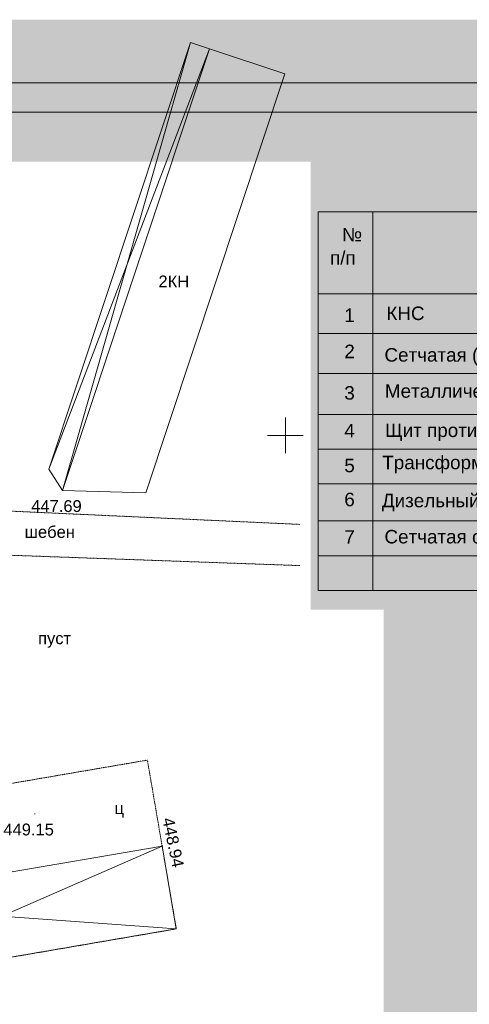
# Model space of a CAD drawing. Header units: millimetres. Extents: x 918404 to 1362154, y 4120617 to 4364104.
# Tile 129 of 256: x 1007075 to 1014676, y 4240101 to 4256736. Entities that reach past the tile are written whole.
import ezdxf

# ---------------------------------------------------------------- set-up
doc = ezdxf.new("R2010")
doc.units = ezdxf.units.MM
doc.header["$MEASUREMENT"] = 0
doc.linetypes.add('Д_ТРОТ_ТРУБА', pattern=[1.5, 0.75, -0.75])
for name, color, linetype, lineweight in [('(001) Сетка_Ном._пера__132', 132, 'Continuous', 18), ('(007) Здания_Ном._пера__7', 7, 'Continuous', 18), ('(008) Скульптуры_Ном._пера__7', 7, 'Continuous', 18), ('(025) Дорога_Ном._пера__7', 7, 'Continuous', 18), ('0_Ном._пера__174', 174, 'Continuous', 18), ('0_Ном._пера__255', 255, 'Continuous', 18), ('0_Ном._пера__5', 5, 'Continuous', 18), ('0_Ном._пера__7', 7, 'Continuous', 18), ('ВЫСОТА_Ном._пера__7', 7, 'Continuous', 18), ('Текст_Ном._пера__5', 5, 'Continuous', 18), ('ТОЧКИ_Ном._пера__5', 5, 'Continuous', 18)]:
    doc.layers.add(name, color=color, linetype=linetype, lineweight=lineweight)
doc.styles.add('СГЕНЕРИР_СТИЛЬ_1', font='arial.ttf')

msp = doc.modelspace()

# ---------------------------------------------------------------- hatches: boundary and pattern name
at = {"layer": '0_Ном._пера__255', "linetype": 'Continuous'}
h = msp.add_hatch(color=256, dxfattribs=at)
h.paths.add_polyline_path([(984008.6, 4256735.6), (984008.6, 4225729.3), (1027388.1, 4225729.3), (1027388.1, 4256735.6)])
h.paths.add_polyline_path([(988092.7, 4226891.6), (988092.7, 4254335.7), (1011993.6, 4254335.7), (1011993.6, 4246766.4), (1013230.7, 4246766.4), (1013230.7, 4232899.9), (1006775.5, 4232899.9), (1006775.5, 4226891.6)], flags=0)

# ---------------------------------------------------------------- linework, layer by layer
at = {"layer": '(001) Сетка_Ном._пера__132', "linetype": 'Continuous'}
for p, q in [((1011565.9, 4250012.1), (1011565.9, 4249412.1)), ((1011265.9, 4249712.1), (1011865.9, 4249712.1))]:
    msp.add_line(p, q, dxfattribs=at)
at = {"layer": '0_Ном._пера__174', "linetype": 'Continuous', "flags": 128}
for points in [[(984699.3, 4226391.6), (984699.3, 4255671.6), (1026699.3, 4255671.6), (1026699.3, 4226391.6)], [(986699.3, 4255171.6), (1026199.3, 4255171.6), (1026199.3, 4226891.6), (986699.3, 4226891.6)]]:
    msp.add_lwpolyline(points, close=True, dxfattribs=at)
at = {"layer": '0_Ном._пера__5', "linetype": 'Continuous'}
for p, q in [((1012118.6, 4253492), (1026184.6, 4253492)), ((1012118.6, 4253492), (1012118.6, 4247093)), ((1013044, 4253492), (1013044, 4247093)), ((1012118.6, 4252102.3), (1026185.6, 4252102.3)), ((1012118.6, 4252102.3), (1026185.6, 4252102.3)), ((1012118.6, 4251432), (1026185.6, 4251432)), ((1012118.6, 4250758.9), (1026185.6, 4250758.9)), ((1012118.6, 4250067.6), (1026184.4, 4250067.6)), ((1012118.6, 4249478.3), (1026184.5, 4249478.3)), ((1012118.6, 4248893.2), (1026182.6, 4248893.2)), ((1012118.6, 4248267.4), (1026184.4, 4248267.4)), ((1012118.6, 4247678.1), (1026184.5, 4247678.1)), ((1012118.6, 4247093), (1026182.6, 4247093))]:
    msp.add_line(p, q, dxfattribs=at)
at = {"layer": '0_Ном._пера__7', "linetype": 'Continuous', "flags": 128}
for points in [[(1010281.6, 4256245.2), (1007798, 4248780.6), (1007566, 4249140.9), (1009964.7, 4256350.6)], [(1007798, 4248780.6), (1010281.6, 4256245.2), (1011559.8, 4255819.9), (1009205.5, 4248743.5)], [(1009483, 4242773.5), (1003806.7, 4241801.3), (1004046.2, 4240403.1), (1009722.5, 4241375.2)]]:
    msp.add_lwpolyline(points, close=True, dxfattribs=at)
for points in [[(1007566, 4249140.9), (1010281.6, 4256245.2), (1009964.7, 4256350.6), (1007798, 4248780.6)], [(1009483, 4242773.5), (1004046.2, 4240403.1)], [(1003806.7, 4241801.3), (1009722.5, 4241375.2)]]:
    msp.add_lwpolyline(points, dxfattribs=at)
at = {"layer": '0_Ном._пера__7', "linetype": 'Д_ТРОТ_ТРУБА', "flags": 128}
for points in [[(1011817.9, 4248208.7), (1006067.7, 4248472.2), (1004932.8, 4248562.2), (1004651.5, 4248621.4), (1004444.5, 4248717.1), (1004294.8, 4248845.6), (1004213, 4248951.3)], [(1003568.5, 4247431.7), (1003790.3, 4247577.3), (1004065.5, 4247671.1), (1004386.9, 4247722.3), (1005232.4, 4247748), (1011817.9, 4247512.5)]]:
    msp.add_lwpolyline(points, dxfattribs=at)
msp.add_lwpolyline([(1003231.2, 4243198.7), (1009234.1, 4244226.8), (1009722.5, 4241375.2), (1003719.6, 4240347.2)], close=True, dxfattribs=at)
at = {"layer": 'ТОЧКИ_Ном._пера__5', "linetype": 'Continuous'}
for p, q in [((1007798, 4248780.6), (1007808, 4248780.6)), ((1007327.4, 4243316.3), (1007337.4, 4243316.3)), ((1009483, 4242773.5), (1009493, 4242773.5))]:
    msp.add_line(p, q, dxfattribs=at)

# ---------------------------------------------------------------- texts
at = {"layer": '(007) Здания_Ном._пера__7', "linetype": 'Continuous', "insert": (1009420.6, 4252213.5), "char_height": 200, "attachment_point": 7, "style": 'СГЕНЕРИР_СТИЛЬ_1'}
msp.add_mtext('{2КН}', dxfattribs=at)
at = {"layer": '(008) Скульптуры_Ном._пера__7', "linetype": 'Continuous', "insert": (1007385.5, 4246124.9), "char_height": 200, "attachment_point": 7, "style": 'СГЕНЕРИР_СТИЛЬ_1'}
msp.add_mtext('{пуст}', dxfattribs=at)
at = {"layer": '(025) Дорога_Ном._пера__7', "linetype": 'Continuous', "char_height": 200, "attachment_point": 7, "style": 'СГЕНЕРИР_СТИЛЬ_1'}
for s, insert in [('{шебен}', (1007159.2, 4247978.7)), ('{ц}', (1008678, 4243256.7))]:
    msp.add_mtext(s, dxfattribs=dict(at, insert=insert))
at = {"layer": 'ВЫСОТА_Ном._пера__7', "linetype": 'Continuous', "char_height": 200, "attachment_point": 4, "style": 'СГЕНЕРИР_СТИЛЬ_1'}
for s, insert in [('{447.69}', (1007269.5, 4248516.8)), ('{449.15}', (1006798.9, 4243052.6))]:
    msp.add_mtext(s, dxfattribs=dict(at, insert=insert))
at = {"layer": 'ВЫСОТА_Ном._пера__7', "linetype": 'Continuous', "insert": (1009580.9, 4243252.6), "char_height": 200, "attachment_point": 4, "rotation": 281.8666, "style": 'СГЕНЕРИР_СТИЛЬ_1'}
msp.add_mtext('{448.94}', dxfattribs=at)
at = {"layer": 'Текст_Ном._пера__5', "linetype": 'Continuous', "attachment_point": 7, "style": 'СГЕНЕРИР_СТИЛЬ_1'}
for s, insert, char_height in [('{ №}', (1012434.8, 4252988.9), 228.1), ('{п/п}', (1012321.8, 4252594.7), 228.1), ('{1}', (1012563, 4251628.8), 228.1), ('{КНС}', (1013274.1, 4251658), 228.1), ('{2}', (1012563, 4251017.2), 228.1), ('{Сетчатая (эвро) ограждение   h=2,0м   L=3,0м }', (1013241.4, 4250890.3), 228.096), ('{3}', (1012563, 4250313.3), 228.1), ('{Металлические сетчатой ворота}', (1013249.1, 4250279.9), 228.096), ('{4}', (1012563, 4249678.2), 228.1), ('{Щит противопожарного инвентаря }', (1013250.5, 4249616.1), 228.096), ('{5}', (1012563, 4249087), 228.1), ('{Трансформаторная подстанция КТПС   /   ква}', (1013204.6, 4249072.3), 228.096), ('{6}', (1012563, 4248513.1), 228.1), ('{Дизельный генератор}', (1013197.3, 4248428.7), 228.096), ('{7}', (1012563, 4247880.7), 228.1), ('{Сетчатая ограждение   h=2,0м   L=3,0м }', (1013241.4, 4247818.6), 228.096)]:
    msp.add_mtext(s, dxfattribs=dict(at, insert=insert, char_height=char_height))

doc.saveas('drawing.dxf')
